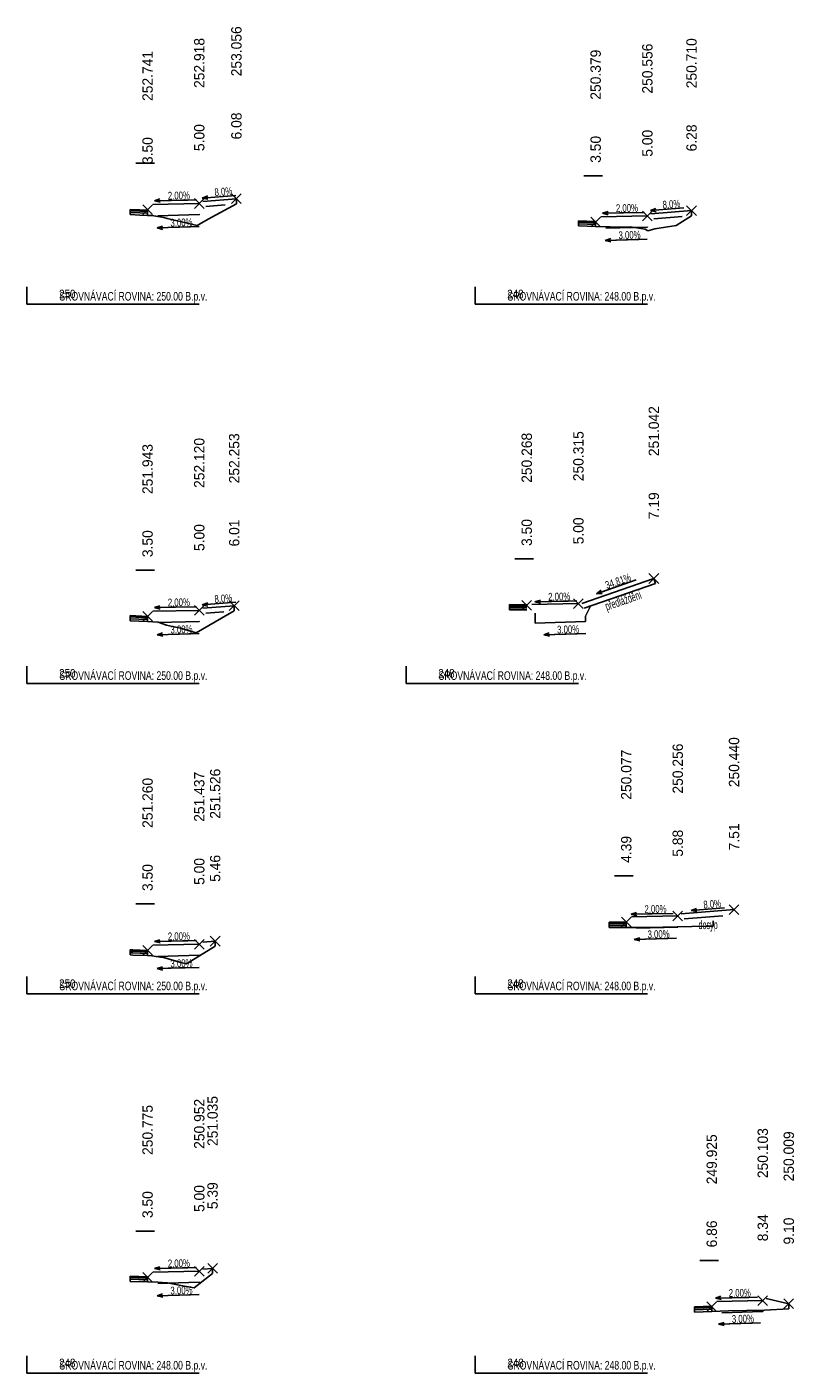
# Model space of a CAD drawing. Header units: millimetres. Extents: x -621311 to -621023, y -1175955 to -1175644.
# Tile 3 of 4: x -621259 to -621237, y -1175955 to -1175916. Entities that reach past the tile are written whole.
import ezdxf
from ezdxf.enums import TextEntityAlignment as Align

# ---------------------------------------------------------------- set-up
doc = ezdxf.new("R2010")
doc.units = ezdxf.units.MM
doc.linetypes.add('DASHED', pattern=[19.05, 12.7, -6.35])
for name, color, linetype in [('_PIS_Popis', 4, 'Continuous'), ('_PIS_Původní teren', 252, 'DASHED'), ('_PIS_Srovnávací rovina popis', 2, 'Continuous'), ('_PIS_Těleso', 3, 'Continuous'), ('_PIS_Vozovka', 2, 'Continuous'), ('_PIS_Vozovkové souvrství', 6, 'Continuous'), ('PIS-descriptions', 4, 'Continuous')]:
    doc.layers.add(name, color=color, linetype=linetype)
doc.styles.add('ROMANS', font='wromans.shx')
doc.styles.add('STYLE1', font='wromans.shx', dxfattribs={"height": 1})
doc.styles.add('WROMANS', font='wromans.shx', dxfattribs={"height": 1.25})

# ---------------------------------------------------------------- blocks, each defined once
blk = doc.blocks.new('*U35')
for q in [(-12.23, 0.24), (-9.73, 0.19), (-1.64, -0.44), (-1.62, 0.5), (-1.62, 0.5)]:
    blk.add_line((0, 0), q)
at = {"style": 'ROMANS', "width": 0.75}
blk.add_attdef('2.00', text='', height=2.25, rotation=358.7885, dxfattribs=at).set_placement((-7.13, -0.29), align=Align.BOTTOM_CENTER)
blk = doc.blocks.new('*U51')
for q in [(-9.7, 0.78), (-1.58, 0.6), (-1.66, -0.34)]:
    blk.add_line((0, 0), q)
at = {"style": 'ROMANS', "width": 0.75}
blk.add_attdef('2.0', text='', height=2.25, rotation=355.3603, dxfattribs=at).set_placement((-6.27, 0.08), align=Align.BOTTOM_CENTER)
blk = doc.blocks.new('*U31')
for q in [(1.61, 0.52), (1.61, 0.52), (12.23, 0.37), (9.73, 0.29), (1.64, -0.42)]:
    blk.add_line((0, 0), q)
at = {"style": 'ROMANS', "width": 0.75}
blk.add_attdef('2.00', text='', height=2.25, rotation=1.7841, dxfattribs=at).set_placement((7.13, -0.22), align=Align.BOTTOM_CENTER)
blk = doc.blocks.new('*U55')
at = {"layer": 'Defpoints'}
for p, q in [((31.56, 32.85), (36.97, 32.85)), ((61.55, 21.11), (58.72, 23.94)), ((61.55, 23.94), (58.72, 21.11)), ((36.41, 18.01), (33.59, 20.84)), ((36.41, 20.84), (33.59, 18.01)), ((51.41, 19.78), (48.59, 22.61)), ((51.41, 22.61), (48.59, 19.78)), ((0, 0), (0, 5))]:
    blk.add_line(p, q, dxfattribs=at)
at = {"layer": 'Defpoints', "flags": 128}
blk.add_lwpolyline([(0, 0), (50, 0)], dxfattribs=at)
at = {"color": 5, "style": 'ROMANS', "width": 0.85}
blk.add_attdef('KM', text='', height=7.5, dxfattribs=at).set_placement((0, 80), align=Align.BOTTOM_CENTER)
at = {"layer": 'Defpoints', "style": 'ROMANS', "width": 0.85}
blk.add_attdef('ZÁKLAD', (9.34, 1.68), '', height=2.5, dxfattribs=at)
at = {"layer": 'PIS-descriptions', "color": 2, "style": 'STYLE1'}
for tag, p in [('VY2', (50, 71.2)), ('VY3', (60.13, 72.53)), ('VY1', (35, 69.43))]:
    blk.add_attdef(tag, text='', height=3, rotation=90, dxfattribs=at).set_placement(p, align=Align.MIDDLE_RIGHT)
at = {"layer": 'PIS-descriptions', "style": 'WROMANS'}
for tag, p in [('VZ3', (60.13, 47.53)), ('VZ1', (35, 44.43)), ('VZ2', (50, 46.2))]:
    blk.add_attdef(tag, text='', height=3, rotation=90, dxfattribs=at).set_placement(p, align=Align.MIDDLE_RIGHT)
blk = doc.blocks.new('*U56')
at = {"layer": 'Defpoints'}
for p, q in [((31.56, 40.84), (36.97, 40.84)), ((62.18, 29.15), (59.35, 31.97)), ((62.18, 31.97), (59.35, 29.15)), ((36.41, 26), (33.59, 28.82)), ((36.41, 28.82), (33.59, 26)), ((51.41, 27.77), (48.59, 30.59)), ((51.41, 30.59), (48.59, 27.77)), ((0, 0), (0, 5))]:
    blk.add_line(p, q, dxfattribs=at)
at = {"layer": 'Defpoints', "flags": 128}
blk.add_lwpolyline([(0, 0), (50, 0)], dxfattribs=at)
at = {"color": 5, "style": 'ROMANS', "width": 0.85}
blk.add_attdef('KM', text='', height=7.5, dxfattribs=at).set_placement((0, 80), align=Align.BOTTOM_CENTER)
at = {"layer": 'Defpoints', "style": 'ROMANS', "width": 0.85}
blk.add_attdef('ZÁKLAD', (9.34, 1.68), '', height=2.5, dxfattribs=at)
at = {"layer": 'PIS-descriptions', "color": 2, "style": 'STYLE1'}
for tag, p in [('VY3', (60.77, 80.56)), ('VY2', (50, 77.18)), ('VY1', (35, 73.41))]:
    blk.add_attdef(tag, text='', height=3, rotation=90, dxfattribs=at).set_placement(p, align=Align.MIDDLE_RIGHT)
at = {"layer": 'PIS-descriptions', "style": 'WROMANS'}
for tag, p in [('VZ3', (60.77, 55.56)), ('VZ2', (50, 52.18)), ('VZ1', (35, 48.41))]:
    blk.add_attdef(tag, text='', height=3, rotation=90, dxfattribs=at).set_placement(p, align=Align.MIDDLE_RIGHT)
blk = doc.blocks.new('*U54')
at = {"layer": 'Defpoints'}
for p, q in [((31.56, 26.03), (36.97, 26.03)), ((51.41, 12.95), (48.59, 15.78)), ((51.41, 15.78), (48.59, 12.95)), ((56.04, 13.84), (53.21, 16.67)), ((56.04, 16.67), (53.21, 13.84)), ((36.41, 11.18), (33.59, 14.01)), ((36.41, 14.01), (33.59, 11.18)), ((0, 0), (0, 5))]:
    blk.add_line(p, q, dxfattribs=at)
at = {"layer": 'Defpoints', "flags": 128}
blk.add_lwpolyline([(0, 0), (50, 0)], dxfattribs=at)
at = {"color": 5, "style": 'ROMANS', "width": 0.85}
blk.add_attdef('KM', text='', height=7.5, dxfattribs=at).set_placement((0, 80), align=Align.BOTTOM_CENTER)
at = {"layer": 'Defpoints', "style": 'ROMANS', "width": 0.85}
blk.add_attdef('ZÁKLAD', (9.34, 1.68), '', height=2.5, dxfattribs=at)
at = {"layer": 'PIS-descriptions', "color": 2, "style": 'STYLE1'}
for tag, p in [('VY2', (50, 64.37)), ('VY3', (54.62, 65.26)), ('VY1', (35, 62.6))]:
    blk.add_attdef(tag, text='', height=3, rotation=90, dxfattribs=at).set_placement(p, align=Align.MIDDLE_RIGHT)
at = {"layer": 'PIS-descriptions', "style": 'WROMANS'}
for tag, p in [('VZ2', (50, 39.37)), ('VZ3', (54.62, 40.26)), ('VZ1', (35, 37.6))]:
    blk.add_attdef(tag, text='', height=3, rotation=90, dxfattribs=at).set_placement(p, align=Align.MIDDLE_RIGHT)
blk = doc.blocks.new('*U57')
at = {"layer": 'Defpoints'}
for p, q in [((31.56, 41.18), (36.97, 41.18)), ((55.28, 28.93), (52.45, 31.76)), ((55.28, 31.76), (52.45, 28.93)), ((36.41, 26.34), (33.59, 29.16)), ((36.41, 29.16), (33.59, 26.34)), ((51.41, 28.11), (48.59, 30.93)), ((51.41, 30.93), (48.59, 28.11)), ((0, 0), (0, 5))]:
    blk.add_line(p, q, dxfattribs=at)
at = {"layer": 'Defpoints', "flags": 128}
blk.add_lwpolyline([(0, 0), (50, 0)], dxfattribs=at)
at = {"color": 5, "style": 'ROMANS', "width": 0.85}
blk.add_attdef('KM', text='', height=7.5, dxfattribs=at).set_placement((0, 80), align=Align.BOTTOM_CENTER)
at = {"layer": 'Defpoints', "style": 'ROMANS', "width": 0.85}
blk.add_attdef('ZÁKLAD', (9.34, 1.68), '', height=2.5, dxfattribs=at)
at = {"layer": 'PIS-descriptions', "color": 2, "style": 'STYLE1'}
for tag, p in [('VY2', (50, 79.52)), ('VY3', (53.86, 80.35)), ('VY1', (35, 77.75))]:
    blk.add_attdef(tag, text='', height=3, rotation=90, dxfattribs=at).set_placement(p, align=Align.MIDDLE_RIGHT)
at = {"layer": 'PIS-descriptions', "style": 'WROMANS'}
for tag, p in [('VZ3', (53.86, 55.35)), ('VZ1', (35, 52.75)), ('VZ2', (50, 54.52))]:
    blk.add_attdef(tag, text='', height=3, rotation=90, dxfattribs=at).set_placement(p, align=Align.MIDDLE_RIGHT)
blk = doc.blocks.new('*U58')
at = {"layer": 'Defpoints'}
for p, q in [((31.56, 37.21), (36.97, 37.21)), ((64.22, 25.69), (61.39, 28.51)), ((64.22, 28.51), (61.39, 25.69)), ((36.41, 22.37), (33.59, 25.2)), ((36.41, 25.2), (33.59, 22.37)), ((51.41, 24.14), (48.59, 26.97)), ((51.41, 26.97), (48.59, 24.14)), ((0, 0), (0, 5))]:
    blk.add_line(p, q, dxfattribs=at)
at = {"layer": 'Defpoints', "flags": 128}
blk.add_lwpolyline([(0, 0), (50, 0)], dxfattribs=at)
at = {"color": 5, "style": 'ROMANS', "width": 0.85}
blk.add_attdef('KM', text='', height=7.5, dxfattribs=at).set_placement((0, 80), align=Align.BOTTOM_CENTER)
at = {"layer": 'Defpoints', "style": 'ROMANS', "width": 0.85}
blk.add_attdef('ZÁKLAD', (9.34, 1.68), '', height=2.5, dxfattribs=at)
at = {"layer": 'PIS-descriptions', "color": 2, "style": 'STYLE1'}
for tag, p in [('VY2', (50, 75.56)), ('VY3', (62.81, 77.1)), ('VY1', (35, 73.79))]:
    blk.add_attdef(tag, text='', height=3, rotation=90, dxfattribs=at).set_placement(p, align=Align.MIDDLE_RIGHT)
at = {"layer": 'PIS-descriptions', "style": 'WROMANS'}
for tag, p in [('VZ3', (62.81, 52.1)), ('VZ1', (35, 48.79)), ('VZ2', (50, 50.56))]:
    blk.add_attdef(tag, text='', height=3, rotation=90, dxfattribs=at).set_placement(p, align=Align.MIDDLE_RIGHT)
blk = doc.blocks.new('*U59')
for q in [(-11.55, 4.02), (-9.19, 3.2), (-1.69, 0.09), (-1.38, 0.98), (-1.38, 0.98)]:
    blk.add_line((0, 0), q)
at = {"style": 'ROMANS', "width": 0.75}
blk.add_attdef('2.00', text='', height=2.25, rotation=340.742, dxfattribs=at).set_placement((-6.87, 1.93), align=Align.BOTTOM_CENTER)
blk = doc.blocks.new('*U60')
at = {"layer": 'Defpoints'}
for p, q in [((31.56, 36.1), (36.97, 36.1)), ((73.3, 29), (70.47, 31.83)), ((73.3, 31.83), (70.47, 29)), ((36.41, 21.26), (33.59, 24.09)), ((36.41, 24.09), (33.59, 21.26)), ((51.41, 21.73), (48.59, 24.56)), ((51.41, 24.56), (48.59, 21.73)), ((0, 0), (0, 5))]:
    blk.add_line(p, q, dxfattribs=at)
at = {"layer": 'Defpoints', "flags": 128}
blk.add_lwpolyline([(0, 0), (50, 0)], dxfattribs=at)
at = {"color": 5, "style": 'ROMANS', "width": 0.85}
blk.add_attdef('KM', text='', height=7.5, dxfattribs=at).set_placement((0, 80), align=Align.BOTTOM_CENTER)
at = {"layer": 'Defpoints', "style": 'ROMANS', "width": 0.85}
blk.add_attdef('ZÁKLAD', (9.34, 1.68), '', height=2.5, dxfattribs=at)
at = {"layer": 'PIS-descriptions', "color": 2, "style": 'STYLE1'}
for tag, p in [('VY3', (71.88, 80.42)), ('VY1', (35, 72.68)), ('VY2', (50, 73.15))]:
    blk.add_attdef(tag, text='', height=3, rotation=90, dxfattribs=at).set_placement(p, align=Align.MIDDLE_RIGHT)
at = {"layer": 'PIS-descriptions', "style": 'WROMANS'}
for tag, p in [('VZ3', (71.88, 55.42)), ('VZ1', (35, 47.68)), ('VZ2', (50, 48.15))]:
    blk.add_attdef(tag, text='', height=3, rotation=90, dxfattribs=at).set_placement(p, align=Align.MIDDLE_RIGHT)
blk = doc.blocks.new('*U61')
at = {"layer": 'Defpoints'}
for p, q in [((40.43, 34.2), (45.84, 34.2)), ((60.23, 21.14), (57.4, 23.97)), ((60.23, 23.97), (57.4, 21.14)), ((76.56, 22.98), (73.73, 25.81)), ((76.56, 25.81), (73.73, 22.98)), ((45.29, 19.36), (42.46, 22.19)), ((45.29, 22.19), (42.46, 19.36)), ((0, 0), (0, 5))]:
    blk.add_line(p, q, dxfattribs=at)
at = {"layer": 'Defpoints', "flags": 128}
blk.add_lwpolyline([(0, 0), (50, 0)], dxfattribs=at)
at = {"color": 5, "style": 'ROMANS', "width": 0.85}
blk.add_attdef('KM', text='', height=7.5, dxfattribs=at).set_placement((0, 80), align=Align.BOTTOM_CENTER)
at = {"layer": 'Defpoints', "style": 'ROMANS', "width": 0.85}
blk.add_attdef('ZÁKLAD', (9.34, 1.68), '', height=2.5, dxfattribs=at)
at = {"layer": 'PIS-descriptions', "color": 2, "style": 'STYLE1'}
for tag, p in [('VY1', (43.87, 70.77)), ('VY2', (58.81, 72.56)), ('VY3', (75.14, 74.4))]:
    blk.add_attdef(tag, text='', height=3, rotation=90, dxfattribs=at).set_placement(p, align=Align.MIDDLE_RIGHT)
at = {"layer": 'PIS-descriptions', "style": 'WROMANS'}
for tag, p in [('VZ2', (58.81, 47.56)), ('VZ3', (75.14, 49.4)), ('VZ1', (43.87, 45.77))]:
    blk.add_attdef(tag, text='', height=3, rotation=90, dxfattribs=at).set_placement(p, align=Align.MIDDLE_RIGHT)
blk = doc.blocks.new('*U62')
at = {"layer": 'Defpoints'}
for p, q in [((65.2, 32.68), (70.61, 32.68)), ((70.05, 17.84), (67.23, 20.67)), ((70.05, 20.67), (67.23, 17.84)), ((84.85, 19.61), (82.02, 22.44)), ((84.85, 22.44), (82.02, 19.61)), ((92.39, 18.68), (89.56, 21.51)), ((92.39, 21.51), (89.56, 18.68)), ((0, 0), (0, 5))]:
    blk.add_line(p, q, dxfattribs=at)
at = {"layer": 'Defpoints', "flags": 128}
blk.add_lwpolyline([(0, 0), (50, 0)], dxfattribs=at)
at = {"color": 5, "style": 'ROMANS', "width": 0.85}
blk.add_attdef('KM', text='', height=7.5, dxfattribs=at).set_placement((0, 80), align=Align.BOTTOM_CENTER)
at = {"layer": 'Defpoints', "style": 'ROMANS', "width": 0.85}
blk.add_attdef('ZÁKLAD', (9.34, 1.68), '', height=2.5, dxfattribs=at)
at = {"layer": 'PIS-descriptions', "color": 2, "style": 'STYLE1'}
for tag, p in [('VY2', (83.43, 71.03)), ('VY1', (68.64, 69.25)), ('VY3', (90.98, 70.09))]:
    blk.add_attdef(tag, text='', height=3, rotation=90, dxfattribs=at).set_placement(p, align=Align.MIDDLE_RIGHT)
at = {"layer": 'PIS-descriptions', "style": 'WROMANS'}
for tag, p in [('VZ1', (68.64, 44.25)), ('VZ2', (83.43, 46.03)), ('VZ3', (90.98, 45.09))]:
    blk.add_attdef(tag, text='', height=3, rotation=90, dxfattribs=at).set_placement(p, align=Align.MIDDLE_RIGHT)

msp = doc.modelspace()

# ---------------------------------------------------------------- linework, layer by layer
at = {"layer": '_PIS_Původní teren', "ltscale": 0.25, "flags": 128}
for points in [[(-621253.18, -1175921.084), (-621253.18, -1175921.234)], [(-621255.757, -1175921.567), (-621255.636, -1175921.572), (-621255.289, -1175921.627), (-621255.252, -1175921.64), (-621255.184, -1175921.661), (-621254.319, -1175921.856), (-621253.997, -1175921.673), (-621253.18, -1175921.234)], [(-621255.757, -1175921.567), (-621255.757, -1175921.417)], [(-621239.976, -1175921.43), (-621239.976, -1175921.58)], [(-621242.757, -1175921.89), (-621242.336, -1175921.903), (-621242.099, -1175921.907), (-621241.755, -1175921.903), (-621241.319, -1175921.97), (-621241.24, -1175922.014), (-621241.044, -1175921.955), (-621240.425, -1175921.865), (-621240.049, -1175921.624), (-621239.976, -1175921.58)], [(-621242.757, -1175921.89), (-621242.757, -1175921.74)], [(-621255.757, -1175933.349), (-621255.45, -1175933.365), (-621255.21, -1175933.45), (-621255.029, -1175933.489), (-621254.797, -1175933.54), (-621254.349, -1175933.675), (-621253.244, -1175933.038)], [(-621255.757, -1175933.349), (-621255.757, -1175933.199)], [(-621253.244, -1175932.888), (-621253.244, -1175933.038)], [(-621241.869, -1175942.217), (-621241.869, -1175942.067)], [(-621241.869, -1175942.217), (-621241.869, -1175942.217), (-621241.134, -1175942.217), (-621240.957, -1175942.217), (-621240.932, -1175942.216), (-621240.811, -1175942.213), (-621239.551, -1175942.181), (-621239.344, -1175942.177)], [(-621239.344, -1175942.027), (-621239.344, -1175942.177)], [(-621253.795, -1175942.614), (-621253.795, -1175942.764)], [(-621255.754, -1175943.034), (-621255.634, -1175943.038), (-621255.377, -1175943.08), (-621255.319, -1175943.083), (-621254.767, -1175943.245), (-621254.626, -1175943.271), (-621253.795, -1175942.764)], [(-621255.754, -1175942.884), (-621255.754, -1175943.034)], [(-621255.757, -1175952.495), (-621255.462, -1175952.504), (-621255.337, -1175952.516), (-621255.177, -1175952.525), (-621254.792, -1175952.597), (-621254.403, -1175952.668), (-621253.871, -1175952.255)], [(-621255.757, -1175952.345), (-621255.757, -1175952.495)], [(-621253.871, -1175952.105), (-621253.871, -1175952.255)], [(-621237.155, -1175953.131), (-621237.155, -1175953.281)], [(-621239.389, -1175953.351), (-621239.389, -1175953.201)], [(-621239.389, -1175953.351), (-621239.389, -1175953.351), (-621238.903, -1175953.333), (-621237.855, -1175953.32), (-621237.155, -1175953.281)]]:
    msp.add_lwpolyline(points, dxfattribs=at)
at = {"layer": '_PIS_Těleso'}
for points in [[(-621255.457, -1175921.578), (-621254.257, -1175921.542), (-621254.257, -1175921.532)], [(-621254.07, -1175921.306), (-621253.509, -1175921.261)], [(-621242.457, -1175921.941), (-621241.257, -1175921.905), (-621241.257, -1175921.895)], [(-621241.07, -1175921.668), (-621240.25, -1175921.603)], [(-621243.087, -1175932.96), (-621241.02, -1175932.24)], [(-621241.069, -1175932.099), (-621241.02, -1175932.24)], [(-621254.07, -1175933.104), (-621253.547, -1175933.062)], [(-621244.507, -1175933.103), (-621244.507, -1175933.391), (-621243.056, -1175933.347)], [(-621243.056, -1175933.195), (-621243.056, -1175933.347)], [(-621255.457, -1175933.377), (-621254.257, -1175933.341), (-621254.257, -1175933.331)], [(-621241.57, -1175942.242), (-621240.375, -1175942.205), (-621240.375, -1175942.195)], [(-621240.189, -1175941.968), (-621239.067, -1175941.877)], [(-621255.457, -1175943.059), (-621254.257, -1175943.023), (-621254.257, -1175943.013)], [(-621255.457, -1175952.544), (-621254.257, -1175952.508), (-621254.257, -1175952.498)], [(-621239.093, -1175953.394), (-621237.909, -1175953.357), (-621237.909, -1175953.348)]]:
    msp.add_lwpolyline(points, dxfattribs=at)
at = {"layer": '_PIS_Těleso', "lineweight": 0, "flags": 128}
msp.add_lwpolyline([(-621243.056, -1175933.195), (-621242.907, -1175932.898)], dxfattribs=at)
at = {"layer": '_PIS_Vozovka'}
for points in [[(-621254.157, -1175921.162), (-621253.18, -1175921.084)], [(-621255.607, -1175921.249), (-621254.257, -1175921.222)], [(-621241.157, -1175921.525), (-621239.976, -1175921.43)], [(-621242.607, -1175921.612), (-621241.257, -1175921.585)], [(-621243.157, -1175932.826), (-621241.069, -1175932.099)], [(-621244.607, -1175932.853), (-621243.257, -1175932.826)], [(-621255.607, -1175933.048), (-621254.257, -1175933.021)], [(-621254.157, -1175932.961), (-621253.244, -1175932.888)], [(-621240.275, -1175941.824), (-621238.74, -1175941.7)], [(-621241.72, -1175941.913), (-621240.375, -1175941.885)], [(-621254.157, -1175942.643), (-621253.795, -1175942.614)], [(-621255.607, -1175942.73), (-621254.257, -1175942.703)], [(-621255.607, -1175952.215), (-621254.257, -1175952.188)], [(-621254.157, -1175952.128), (-621253.871, -1175952.105)], [(-621239.241, -1175953.065), (-621237.909, -1175953.037)], [(-621237.811, -1175952.977), (-621237.155, -1175953.131)]]:
    msp.add_lwpolyline(points, dxfattribs=at)
at = {"layer": '_PIS_Vozovkové souvrství', "flags": 128}
for points in [[(-621256.257, -1175921.395), (-621255.98, -1175921.408), (-621255.757, -1175921.417)], [(-621256.257, -1175921.395), (-621256.257, -1175921.545)], [(-621256.257, -1175921.435), (-621255.98, -1175921.448), (-621255.757, -1175921.457)], [(-621256.257, -1175921.485), (-621255.98, -1175921.498), (-621255.757, -1175921.507)], [(-621256.257, -1175921.545), (-621255.98, -1175921.558), (-621255.757, -1175921.567)], [(-621243.257, -1175921.724), (-621243.253, -1175921.724), (-621242.757, -1175921.74)], [(-621243.257, -1175921.724), (-621243.257, -1175921.874)], [(-621243.257, -1175921.764), (-621243.253, -1175921.764), (-621242.757, -1175921.78)], [(-621243.257, -1175921.814), (-621243.253, -1175921.814), (-621242.757, -1175921.83)], [(-621243.257, -1175921.874), (-621243.253, -1175921.874), (-621242.757, -1175921.89)], [(-621245.257, -1175932.856), (-621244.757, -1175932.858)], [(-621245.257, -1175932.856), (-621245.257, -1175933.006)], [(-621256.257, -1175933.173), (-621255.757, -1175933.199)], [(-621256.257, -1175933.173), (-621256.257, -1175933.323)], [(-621256.257, -1175933.213), (-621255.757, -1175933.239)], [(-621256.257, -1175933.263), (-621255.757, -1175933.289)], [(-621245.257, -1175932.896), (-621244.757, -1175932.898)], [(-621245.257, -1175932.946), (-621244.757, -1175932.948)], [(-621245.257, -1175933.006), (-621244.757, -1175933.008)], [(-621256.257, -1175933.323), (-621255.757, -1175933.349)], [(-621242.369, -1175942.067), (-621241.869, -1175942.067)], [(-621242.369, -1175942.067), (-621242.369, -1175942.217)], [(-621242.369, -1175942.107), (-621241.869, -1175942.107)], [(-621242.369, -1175942.157), (-621241.869, -1175942.157)], [(-621242.369, -1175942.217), (-621241.869, -1175942.217)], [(-621256.257, -1175942.864), (-621256.182, -1175942.867), (-621255.757, -1175942.884)], [(-621256.257, -1175942.864), (-621256.257, -1175943.014)], [(-621256.257, -1175942.904), (-621256.182, -1175942.907), (-621255.757, -1175942.924)], [(-621256.257, -1175942.954), (-621256.182, -1175942.957), (-621255.757, -1175942.974)], [(-621256.257, -1175943.014), (-621256.182, -1175943.017), (-621255.757, -1175943.034)], [(-621256.257, -1175952.33), (-621255.757, -1175952.345)], [(-621256.257, -1175952.33), (-621256.257, -1175952.48)], [(-621256.257, -1175952.37), (-621255.757, -1175952.385)], [(-621256.257, -1175952.42), (-621255.757, -1175952.435)], [(-621256.257, -1175952.48), (-621255.757, -1175952.495)], [(-621239.889, -1175953.22), (-621239.389, -1175953.201)], [(-621239.889, -1175953.22), (-621239.889, -1175953.37)], [(-621239.889, -1175953.26), (-621239.389, -1175953.241)], [(-621239.889, -1175953.31), (-621239.389, -1175953.291)], [(-621239.889, -1175953.37), (-621239.389, -1175953.351)]]:
    msp.add_lwpolyline(points, dxfattribs=at)

# ---------------------------------------------------------------- block references
ref = msp.add_blockref('*U56', (-621259.257, -1175924.14), dxfattribs=dict(xscale=0.1, yscale=0.1, zscale=0.1))
ref.add_attrib('VZ1', '3.50', dxfattribs={"layer": 'PIS-descriptions', "height": 0.3, "rotation": 90, "style": 'WROMANS'}).set_placement((-621255.757, -1175919.299), align=Align.MIDDLE_RIGHT)
ref.add_attrib('VY1', '252.741', dxfattribs={"layer": 'PIS-descriptions', "color": 2, "height": 0.3, "rotation": 90, "style": 'STYLE1'}).set_placement((-621255.757, -1175916.799), align=Align.MIDDLE_RIGHT)
ref.add_attrib('ZÁKLAD', '250', (-621258.323, -1175923.972), dxfattribs={"layer": 'Defpoints', "height": 0.25, "style": 'ROMANS', "width": 0.85})
ref.add_attrib('VY2', '252.918', dxfattribs={"layer": 'PIS-descriptions', "color": 2, "height": 0.3, "rotation": 90, "style": 'STYLE1'}).set_placement((-621254.257, -1175916.422), align=Align.MIDDLE_RIGHT)
ref.add_attrib('VY3', '253.056', dxfattribs={"layer": 'PIS-descriptions', "color": 2, "height": 0.3, "rotation": 90, "style": 'STYLE1'}).set_placement((-621253.18, -1175916.084), align=Align.MIDDLE_RIGHT)
ref.add_attrib('VZ2', '5.00', dxfattribs={"layer": 'PIS-descriptions', "height": 0.3, "rotation": 90, "style": 'WROMANS'}).set_placement((-621254.257, -1175918.922), align=Align.MIDDLE_RIGHT)
ref.add_attrib('VZ3', '6.08', dxfattribs={"layer": 'PIS-descriptions', "height": 0.3, "rotation": 90, "style": 'WROMANS'}).set_placement((-621253.18, -1175918.584), align=Align.MIDDLE_RIGHT)
ref = msp.add_blockref('*U58', (-621246.257, -1175924.14), dxfattribs=dict(xscale=0.1, yscale=0.1, zscale=0.1))
ref.add_attrib('VZ1', '3.50', dxfattribs={"layer": 'PIS-descriptions', "height": 0.3, "rotation": 90, "style": 'WROMANS'}).set_placement((-621242.757, -1175919.262), align=Align.MIDDLE_RIGHT)
ref.add_attrib('VY1', '250.379', dxfattribs={"layer": 'PIS-descriptions', "color": 2, "height": 0.3, "rotation": 90, "style": 'STYLE1'}).set_placement((-621242.757, -1175916.762), align=Align.MIDDLE_RIGHT)
ref.add_attrib('ZÁKLAD', '248', (-621245.323, -1175923.972), dxfattribs={"layer": 'Defpoints', "height": 0.25, "style": 'ROMANS', "width": 0.85})
ref.add_attrib('VY2', '250.556', dxfattribs={"layer": 'PIS-descriptions', "color": 2, "height": 0.3, "rotation": 90, "style": 'STYLE1'}).set_placement((-621241.257, -1175916.585), align=Align.MIDDLE_RIGHT)
ref.add_attrib('VY3', '250.710', dxfattribs={"layer": 'PIS-descriptions', "color": 2, "height": 0.3, "rotation": 90, "style": 'STYLE1'}).set_placement((-621239.976, -1175916.43), align=Align.MIDDLE_RIGHT)
ref.add_attrib('VZ2', '5.00', dxfattribs={"layer": 'PIS-descriptions', "height": 0.3, "rotation": 90, "style": 'WROMANS'}).set_placement((-621241.257, -1175919.085), align=Align.MIDDLE_RIGHT)
ref.add_attrib('VZ3', '6.28', dxfattribs={"layer": 'PIS-descriptions', "height": 0.3, "rotation": 90, "style": 'WROMANS'}).set_placement((-621239.976, -1175918.93), align=Align.MIDDLE_RIGHT)
ref = msp.add_blockref('*U60', (-621248.257, -1175935.14, 0), dxfattribs=dict(xscale=0.1, yscale=0.1, zscale=0.1))
ref.add_attrib('VZ1', '3.50', dxfattribs={"layer": 'PIS-descriptions', "height": 0.3, "rotation": 90, "style": 'WROMANS'}).set_placement((-621244.757, -1175930.373, 0), align=Align.MIDDLE_RIGHT)
ref.add_attrib('VY1', '250.268', dxfattribs={"layer": 'PIS-descriptions', "color": 2, "height": 0.3, "rotation": 90, "style": 'STYLE1'}).set_placement((-621244.757, -1175927.873, 0), align=Align.MIDDLE_RIGHT)
ref.add_attrib('ZÁKLAD', '248', (-621247.323, -1175934.972, 0), dxfattribs={"layer": 'Defpoints', "height": 0.25, "style": 'ROMANS', "width": 0.85})
ref.add_attrib('VY2', '250.315', dxfattribs={"layer": 'PIS-descriptions', "color": 2, "height": 0.3, "rotation": 90, "style": 'STYLE1'}).set_placement((-621243.257, -1175927.826, 0), align=Align.MIDDLE_RIGHT)
ref.add_attrib('VY3', '251.042', dxfattribs={"layer": 'PIS-descriptions', "color": 2, "height": 0.3, "rotation": 90, "style": 'STYLE1'}).set_placement((-621241.069, -1175927.099, 0), align=Align.MIDDLE_RIGHT)
ref.add_attrib('VZ2', '5.00', dxfattribs={"layer": 'PIS-descriptions', "height": 0.3, "rotation": 90, "style": 'WROMANS'}).set_placement((-621243.257, -1175930.326, 0), align=Align.MIDDLE_RIGHT)
ref.add_attrib('VZ3', '7.19', dxfattribs={"layer": 'PIS-descriptions', "height": 0.3, "rotation": 90, "style": 'WROMANS'}).set_placement((-621241.069, -1175929.599, 0), align=Align.MIDDLE_RIGHT)
ref = msp.add_blockref('*U55', (-621259.257, -1175935.14), dxfattribs=dict(xscale=0.1, yscale=0.1, zscale=0.1))
ref.add_attrib('VZ1', '3.50', dxfattribs={"layer": 'PIS-descriptions', "height": 0.3, "rotation": 90, "style": 'WROMANS'}).set_placement((-621255.757, -1175930.698), align=Align.MIDDLE_RIGHT)
ref.add_attrib('VY1', '251.943', dxfattribs={"layer": 'PIS-descriptions', "color": 2, "height": 0.3, "rotation": 90, "style": 'STYLE1'}).set_placement((-621255.757, -1175928.198), align=Align.MIDDLE_RIGHT)
ref.add_attrib('ZÁKLAD', '250', (-621258.323, -1175934.972), dxfattribs={"layer": 'Defpoints', "height": 0.25, "style": 'ROMANS', "width": 0.85})
ref.add_attrib('VY2', '252.120', dxfattribs={"layer": 'PIS-descriptions', "color": 2, "height": 0.3, "rotation": 90, "style": 'STYLE1'}).set_placement((-621254.257, -1175928.021), align=Align.MIDDLE_RIGHT)
ref.add_attrib('VY3', '252.253', dxfattribs={"layer": 'PIS-descriptions', "color": 2, "height": 0.3, "rotation": 90, "style": 'STYLE1'}).set_placement((-621253.244, -1175927.888), align=Align.MIDDLE_RIGHT)
ref.add_attrib('VZ2', '5.00', dxfattribs={"layer": 'PIS-descriptions', "height": 0.3, "rotation": 90, "style": 'WROMANS'}).set_placement((-621254.257, -1175930.521), align=Align.MIDDLE_RIGHT)
ref.add_attrib('VZ3', '6.01', dxfattribs={"layer": 'PIS-descriptions', "height": 0.3, "rotation": 90, "style": 'WROMANS'}).set_placement((-621253.244, -1175930.388), align=Align.MIDDLE_RIGHT)
ref = msp.add_blockref('*U61', (-621246.256, -1175944.14, 0), dxfattribs=dict(xscale=0.1, yscale=0.1, zscale=0.1))
ref.add_attrib('VZ1', '4.39', dxfattribs={"layer": 'PIS-descriptions', "height": 0.3, "rotation": 90, "style": 'WROMANS'}).set_placement((-621241.869, -1175939.563, 0), align=Align.MIDDLE_RIGHT)
ref.add_attrib('VY1', '250.077', dxfattribs={"layer": 'PIS-descriptions', "color": 2, "height": 0.3, "rotation": 90, "style": 'STYLE1'}).set_placement((-621241.869, -1175937.063, 0), align=Align.MIDDLE_RIGHT)
ref.add_attrib('ZÁKLAD', '248', (-621245.322, -1175943.972, 0), dxfattribs={"layer": 'Defpoints', "height": 0.25, "style": 'ROMANS', "width": 0.85})
ref.add_attrib('VY2', '250.256', dxfattribs={"layer": 'PIS-descriptions', "color": 2, "height": 0.3, "rotation": 90, "style": 'STYLE1'}).set_placement((-621240.375, -1175936.885, 0), align=Align.MIDDLE_RIGHT)
ref.add_attrib('VY3', '250.440', dxfattribs={"layer": 'PIS-descriptions', "color": 2, "height": 0.3, "rotation": 90, "style": 'STYLE1'}).set_placement((-621238.742, -1175936.7, 0), align=Align.MIDDLE_RIGHT)
ref.add_attrib('VZ2', '5.88', dxfattribs={"layer": 'PIS-descriptions', "height": 0.3, "rotation": 90, "style": 'WROMANS'}).set_placement((-621240.375, -1175939.385, 0), align=Align.MIDDLE_RIGHT)
ref.add_attrib('VZ3', '7.51', dxfattribs={"layer": 'PIS-descriptions', "height": 0.3, "rotation": 90, "style": 'WROMANS'}).set_placement((-621238.742, -1175939.2, 0), align=Align.MIDDLE_RIGHT)
ref = msp.add_blockref('*U54', (-621259.257, -1175944.14), dxfattribs=dict(xscale=0.1, yscale=0.1, zscale=0.1))
ref.add_attrib('VZ1', '3.50', dxfattribs={"layer": 'PIS-descriptions', "height": 0.3, "rotation": 90, "style": 'WROMANS'}).set_placement((-621255.757, -1175940.38), align=Align.MIDDLE_RIGHT)
ref.add_attrib('VY1', '251.260', dxfattribs={"layer": 'PIS-descriptions', "color": 2, "height": 0.3, "rotation": 90, "style": 'STYLE1'}).set_placement((-621255.757, -1175937.88), align=Align.MIDDLE_RIGHT)
ref.add_attrib('ZÁKLAD', '250', (-621258.323, -1175943.972), dxfattribs={"layer": 'Defpoints', "height": 0.25, "style": 'ROMANS', "width": 0.85})
ref.add_attrib('VY2', '251.437', dxfattribs={"layer": 'PIS-descriptions', "color": 2, "height": 0.3, "rotation": 90, "style": 'STYLE1'}).set_placement((-621254.257, -1175937.703), align=Align.MIDDLE_RIGHT)
ref.add_attrib('VY3', '251.526', dxfattribs={"layer": 'PIS-descriptions', "color": 2, "height": 0.3, "rotation": 90, "style": 'STYLE1'}).set_placement((-621253.795, -1175937.614), align=Align.MIDDLE_RIGHT)
ref.add_attrib('VZ2', '5.00', dxfattribs={"layer": 'PIS-descriptions', "height": 0.3, "rotation": 90, "style": 'WROMANS'}).set_placement((-621254.257, -1175940.203), align=Align.MIDDLE_RIGHT)
ref.add_attrib('VZ3', '5.46', dxfattribs={"layer": 'PIS-descriptions', "height": 0.3, "rotation": 90, "style": 'WROMANS'}).set_placement((-621253.795, -1175940.114), align=Align.MIDDLE_RIGHT)
ref = msp.add_blockref('*U57', (-621259.257, -1175955.14), dxfattribs=dict(xscale=0.1, yscale=0.1, zscale=0.1))
ref.add_attrib('VZ1', '3.50', dxfattribs={"layer": 'PIS-descriptions', "height": 0.3, "rotation": 90, "style": 'WROMANS'}).set_placement((-621255.757, -1175949.865), align=Align.MIDDLE_RIGHT)
ref.add_attrib('VY1', '250.775', dxfattribs={"layer": 'PIS-descriptions', "color": 2, "height": 0.3, "rotation": 90, "style": 'STYLE1'}).set_placement((-621255.757, -1175947.365), align=Align.MIDDLE_RIGHT)
ref.add_attrib('ZÁKLAD', '248', (-621258.323, -1175954.972), dxfattribs={"layer": 'Defpoints', "height": 0.25, "style": 'ROMANS', "width": 0.85})
ref.add_attrib('VY2', '250.952', dxfattribs={"layer": 'PIS-descriptions', "color": 2, "height": 0.3, "rotation": 90, "style": 'STYLE1'}).set_placement((-621254.257, -1175947.188), align=Align.MIDDLE_RIGHT)
ref.add_attrib('VY3', '251.035', dxfattribs={"layer": 'PIS-descriptions', "color": 2, "height": 0.3, "rotation": 90, "style": 'STYLE1'}).set_placement((-621253.871, -1175947.105), align=Align.MIDDLE_RIGHT)
ref.add_attrib('VZ2', '5.00', dxfattribs={"layer": 'PIS-descriptions', "height": 0.3, "rotation": 90, "style": 'WROMANS'}).set_placement((-621254.257, -1175949.688), align=Align.MIDDLE_RIGHT)
ref.add_attrib('VZ3', '5.39', dxfattribs={"layer": 'PIS-descriptions', "height": 0.3, "rotation": 90, "style": 'WROMANS'}).set_placement((-621253.871, -1175949.605), align=Align.MIDDLE_RIGHT)
ref = msp.add_blockref('*U62', (-621246.253, -1175955.14, 0), dxfattribs=dict(xscale=0.1, yscale=0.1, zscale=0.1))
ref.add_attrib('VZ1', '6.86', dxfattribs={"layer": 'PIS-descriptions', "height": 0.3, "rotation": 90, "style": 'WROMANS'}).set_placement((-621239.389, -1175950.715, 0), align=Align.MIDDLE_RIGHT)
ref.add_attrib('VY1', '249.925', dxfattribs={"layer": 'PIS-descriptions', "color": 2, "height": 0.3, "rotation": 90, "style": 'STYLE1'}).set_placement((-621239.389, -1175948.215, 0), align=Align.MIDDLE_RIGHT)
ref.add_attrib('ZÁKLAD', '248', (-621245.319, -1175954.972, 0), dxfattribs={"layer": 'Defpoints', "height": 0.25, "style": 'ROMANS', "width": 0.85})
ref.add_attrib('VY2', '250.103', dxfattribs={"layer": 'PIS-descriptions', "color": 2, "height": 0.3, "rotation": 90, "style": 'STYLE1'}).set_placement((-621237.909, -1175948.037, 0), align=Align.MIDDLE_RIGHT)
ref.add_attrib('VY3', '250.009', dxfattribs={"layer": 'PIS-descriptions', "color": 2, "height": 0.3, "rotation": 90, "style": 'STYLE1'}).set_placement((-621237.155, -1175948.131, 0), align=Align.MIDDLE_RIGHT)
ref.add_attrib('VZ2', '8.34', dxfattribs={"layer": 'PIS-descriptions', "height": 0.3, "rotation": 90, "style": 'WROMANS'}).set_placement((-621237.909, -1175950.537, 0), align=Align.MIDDLE_RIGHT)
ref.add_attrib('VZ3', '9.10', dxfattribs={"layer": 'PIS-descriptions', "height": 0.3, "rotation": 90, "style": 'WROMANS'}).set_placement((-621237.155, -1175950.631, 0), align=Align.MIDDLE_RIGHT)
at = {"layer": 'PIS-descriptions'}
ref = msp.add_blockref('*U51', (-621254.17, -1175921.065), dxfattribs=dict(at, xscale=-0.1, yscale=0.1, zscale=0.1))
ref.add_attrib('2.0', '8.0%', dxfattribs={"layer": '0', "height": 0.225, "rotation": 4.6397, "style": 'ROMANS', "width": 0.75}).set_placement((-621253.544, -1175921.057), align=Align.BOTTOM_CENTER)
ref = msp.add_blockref('*U35', (-621255.558, -1175921.141), dxfattribs=dict(at, xscale=-0.1, yscale=0.1, zscale=0.1))
ref.add_attrib('2.00', '2.00%', dxfattribs={"layer": '0', "height": 0.225, "rotation": 1.2115, "style": 'ROMANS', "width": 0.75}).set_placement((-621254.845, -1175921.17), align=Align.BOTTOM_CENTER)
ref = msp.add_blockref('*U51', (-621241.17, -1175921.427), dxfattribs=dict(at, xscale=-0.1, yscale=0.1, zscale=0.1))
ref.add_attrib('2.0', '8.0%', dxfattribs={"layer": '0', "height": 0.225, "rotation": 4.6397, "style": 'ROMANS', "width": 0.75}).set_placement((-621240.544, -1175921.42), align=Align.BOTTOM_CENTER)
ref = msp.add_blockref('*U35', (-621242.558, -1175921.503), dxfattribs=dict(at, xscale=-0.1, yscale=0.1, zscale=0.1))
ref.add_attrib('2.00', '2.00%', dxfattribs={"layer": '0', "height": 0.225, "rotation": 1.2115, "style": 'ROMANS', "width": 0.75}).set_placement((-621241.845, -1175921.532), align=Align.BOTTOM_CENTER)
at = {"layer": 'PIS-descriptions', "xscale": 0.1, "yscale": 0.1, "zscale": 0.1}
for p in [(-621255.481, -1175921.931), (-621242.481, -1175922.293), (-621255.481, -1175933.729), (-621244.263, -1175933.729), (-621241.638, -1175942.566), (-621255.481, -1175943.412), (-621255.481, -1175952.897), (-621239.193, -1175953.721)]:
    msp.add_blockref('*U31', p, dxfattribs=at).add_auto_attribs({'2.00': '3.00%'})
at = {"layer": 'PIS-descriptions'}
ref = msp.add_blockref('*U59', (-621242.734, -1175932.538), dxfattribs=dict(at, xscale=-0.1, yscale=0.1, zscale=0.1))
ref.add_attrib('2.00', '34.81%', dxfattribs={"layer": '0', "height": 0.225, "rotation": 19.258, "style": 'ROMANS', "width": 0.75}).set_placement((-621242.047, -1175932.345), align=Align.BOTTOM_CENTER)
ref = msp.add_blockref('*U35', (-621255.558, -1175932.939), dxfattribs=dict(at, xscale=-0.1, yscale=0.1, zscale=0.1))
ref.add_attrib('2.00', '2.00%', dxfattribs={"layer": '0', "height": 0.225, "rotation": 1.2115, "style": 'ROMANS', "width": 0.75}).set_placement((-621254.845, -1175932.968), align=Align.BOTTOM_CENTER)
ref = msp.add_blockref('*U51', (-621254.17, -1175932.863), dxfattribs=dict(at, xscale=-0.1, yscale=0.1, zscale=0.1))
ref.add_attrib('2.0', '8.0%', dxfattribs={"layer": '0', "height": 0.225, "rotation": 4.6397, "style": 'ROMANS', "width": 0.75}).set_placement((-621253.544, -1175932.856), align=Align.BOTTOM_CENTER)
ref = msp.add_blockref('*U35', (-621244.523, -1175932.773), dxfattribs=dict(at, xscale=-0.1, yscale=0.1, zscale=0.1))
ref.add_attrib('2.00', '2.00%', dxfattribs={"layer": '0', "height": 0.225, "rotation": 1.2115, "style": 'ROMANS', "width": 0.75}).set_placement((-621243.81, -1175932.801), align=Align.BOTTOM_CENTER)
ref = msp.add_blockref('*U51', (-621239.988, -1175941.725), dxfattribs=dict(at, xscale=-0.1, yscale=0.1, zscale=0.1))
ref.add_attrib('2.0', '8.0%', dxfattribs={"layer": '0', "height": 0.225, "rotation": 4.6397, "style": 'ROMANS', "width": 0.75}).set_placement((-621239.361, -1175941.717), align=Align.BOTTOM_CENTER)
ref = msp.add_blockref('*U35', (-621241.73, -1175941.833), dxfattribs=dict(at, xscale=-0.1, yscale=0.1, zscale=0.1))
ref.add_attrib('2.00', '2.00%', dxfattribs={"layer": '0', "height": 0.225, "rotation": 1.2115, "style": 'ROMANS', "width": 0.75}).set_placement((-621241.017, -1175941.862), align=Align.BOTTOM_CENTER)
ref = msp.add_blockref('*U35', (-621255.558, -1175942.622), dxfattribs=dict(at, xscale=-0.1, yscale=0.1, zscale=0.1))
ref.add_attrib('2.00', '2.00%', dxfattribs={"layer": '0', "height": 0.225, "rotation": 1.2115, "style": 'ROMANS', "width": 0.75}).set_placement((-621254.845, -1175942.651), align=Align.BOTTOM_CENTER)
ref = msp.add_blockref('*U35', (-621255.558, -1175952.107), dxfattribs=dict(at, xscale=-0.1, yscale=0.1, zscale=0.1))
ref.add_attrib('2.00', '2.00%', dxfattribs={"layer": '0', "height": 0.225, "rotation": 1.2115, "style": 'ROMANS', "width": 0.75}).set_placement((-621254.845, -1175952.136), align=Align.BOTTOM_CENTER)
ref = msp.add_blockref('*U35', (-621239.284, -1175952.964), dxfattribs=dict(at, xscale=-0.1, yscale=0.1, zscale=0.1))
ref.add_attrib('2.00', '2.00%', dxfattribs={"layer": '0', "height": 0.225, "rotation": 1.2115, "style": 'ROMANS', "width": 0.75}).set_placement((-621238.572, -1175952.993), align=Align.BOTTOM_CENTER)

# ---------------------------------------------------------------- texts
at = {"layer": '_PIS_Popis', "insert": (-621242.513, -1175932.795), "char_height": 0.25, "width": 0.51541, "attachment_point": 1, "rotation": 19.1331, "style": 'ROMANS'}
msp.add_mtext('\\A1;\\pt5.25,6,9.5;{\\W0.5;předláždění}', dxfattribs=at)
at = {"layer": '_PIS_Popis', "insert": (-621239.773, -1175942.014), "char_height": 0.25, "width": 0.51541, "attachment_point": 1, "style": 'ROMANS'}
msp.add_mtext('\\A1;\\pt5.25,6,9.5;{\\W0.5;dosyp}', dxfattribs=at)
at = {"layer": '_PIS_Srovnávací rovina popis', "style": 'ROMANS', "width": 0.75}
for s, p in [('SROVNÁVACÍ ROVINA: 250.00 B.p.v.', (-621254.021, -1175923.913, 0)), ('SROVNÁVACÍ ROVINA: 248.00 B.p.v.', (-621241.021, -1175923.913, 0)), ('SROVNÁVACÍ ROVINA: 250.00 B.p.v.', (-621254.021, -1175934.913, 0)), ('SROVNÁVACÍ ROVINA: 248.00 B.p.v.', (-621243.021, -1175934.913)), ('SROVNÁVACÍ ROVINA: 250.00 B.p.v.', (-621254.021, -1175943.913, 0)), ('SROVNÁVACÍ ROVINA: 248.00 B.p.v.', (-621241.02, -1175943.913, 0)), ('SROVNÁVACÍ ROVINA: 248.00 B.p.v.', (-621254.021, -1175954.913, 0)), ('SROVNÁVACÍ ROVINA: 248.00 B.p.v.', (-621241.016, -1175954.913, 0))]:
    msp.add_text(s, height=0.25, dxfattribs=at).set_placement(p, align=Align.MIDDLE_RIGHT)

doc.saveas('drawing.dxf')
